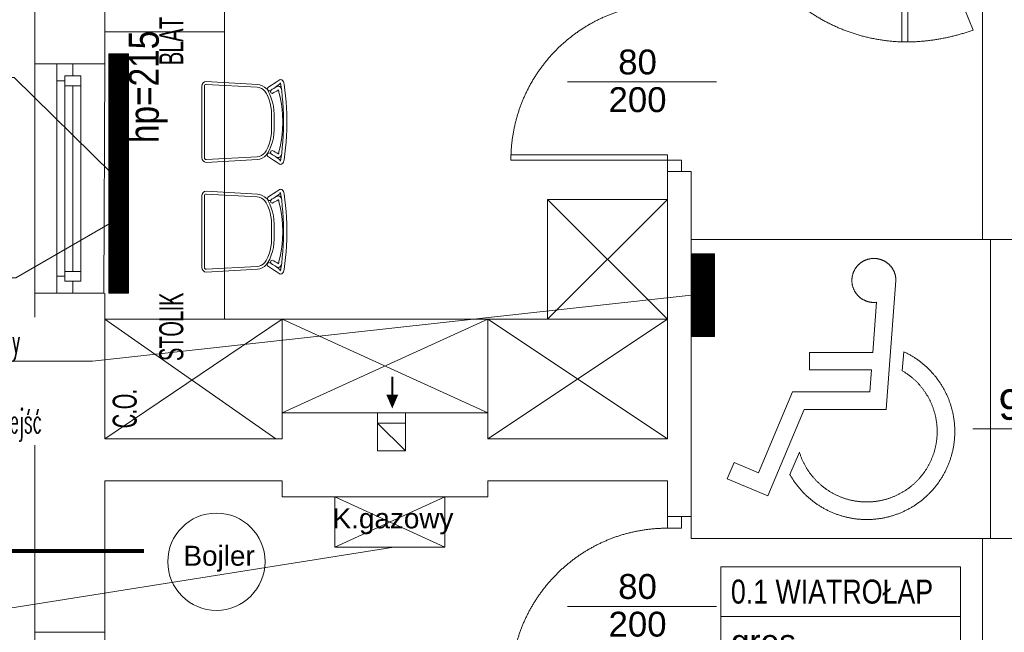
# Model space of a CAD drawing. Header units: millimetres. Extents: x -55054 to 44305, y -132338 to 49528.
# Tile 13 of 72: x 27426 to 32361, y -104030 to -100958. Entities that reach past the tile are written whole.
import ezdxf
from ezdxf import colors
from ezdxf.entities.mleader import LeaderData, LeaderLine
from ezdxf.enums import TextEntityAlignment as Align
from ezdxf.math import Vec2, Vec3

# ---------------------------------------------------------------- set-up
doc = ezdxf.new("R2010")
doc.units = ezdxf.units.MM
doc.header["$LTSCALE"] = 100
doc.linetypes.add('Kosów OSP 27-03-2026_xref$0$DASHED', pattern=[0.75, 0.5, -0.25])
for name, color, linetype, lineweight in [('.HC_CT_ISTN_ZASILANIE', 18, 'CFZ_LINE', 20), ('.WK_WODA_OPIS', 7, 'Continuous', 13), ('.XREF', 251, 'Continuous', 5), ('GL-urzadzenia', 96, 'Continuous', 20), ('Kosów OSP 27-03-2026_xref$0$A-wentyl', 8, 'Continuous', 5), ('Kosów OSP 27-03-2026_xref$0$A_drzwi', 8, 'Continuous', 5), ('Kosów OSP 27-03-2026_xref$0$A_hatch', 8, 'Continuous', 5), ('Kosów OSP 27-03-2026_xref$0$A_meble', 8, 'Continuous', 5), ('Kosów OSP 27-03-2026_xref$0$A_meble kuchnia lazienka', 8, 'Continuous', 5), ('Kosów OSP 27-03-2026_xref$0$A_okno', 8, 'Continuous', 5), ('Kosów OSP 27-03-2026_xref$0$A_opis pom', 8, 'Continuous', 5), ('Kosów OSP 27-03-2026_xref$0$A_opis stolarki', 8, 'Continuous', 5), ('Kosów OSP 27-03-2026_xref$0$A_SC_MUROWANA_DZIAŁOWA', 8, 'Continuous', 5), ('Kosów OSP 27-03-2026_xref$0$A_scianazew', 8, 'Continuous', 5), ('Kosów OSP 27-03-2026_xref$0$IS- GRZEJNIKI', 8, 'Continuous', 5), ('Kosów OSP 27-03-2026_xref$0$opisy 1', 8, 'Continuous', 5)]:
    doc.layers.add(name, color=color, linetype=linetype, lineweight=lineweight)
doc.styles.add('Kosów OSP 27-03-2026_xref$0$dar-styl', font='arial.ttf')
doc.styles.add('Kosów OSP 27-03-2026_xref$0$Standard', font='arial.ttf')
doc.styles.get("Standard").update_dxf_attribs({"font": 'arial.ttf'})
doc.styles.add('WYMIARY', font='romans.shx', dxfattribs={"width": 0.7})
doc.linetypes.add('CFZ_LINE', pattern='A,12.7,-5.08,["CF",Standard,S=2.54,R=0,X=-0.1,Y=-1.27],-12.35', length=30.13)

# ---------------------------------------------------------------- blocks, each defined once
blk = doc.blocks.new('Kosów OSP 27-03-2026_xref$0$mw_niepelnosprawni_symbol_001')
at = {"color": 0, "linetype": 'Kosów OSP 27-03-2026_xref$0$DASHED', "lineweight": 0, "ltscale": 25}
for p, q in [((-75, 75), (-75, -75)), ((75, 75), (-75, 75)), ((75, -75), (75, 75)), ((-22.61, -10.31), (-27.54, 54.43)), ((-15.94, 18.36), (-17.86, 43.48)), ((-30.71, 9.14), (-31.43, 18.7)), ((15.76, 18.36), (-15.94, 18.36)), ((15.76, 18.36), (15.76, 9.54)), ((15.76, 9.54), (-15.27, 9.54)), ((-14.43, -1.49), (-15.27, 9.54)), ((24.24, -1.49), (-14.43, -1.49)), ((41.38, -41.96), (24.24, -1.49)), ((18.4, -10.31), (-22.61, -10.31)), ((36.68, -53.49), (18.4, -10.31)), ((25.58, -42.9), (20.83, -31.68)), ((53.59, -36.86), (41.38, -41.96)), ((57.03, -44.98), (53.59, -36.86)), ((57.03, -44.98), (36.68, -53.49)), ((-75, -75), (75, -75))]:
    blk.add_line(p, q, dxfattribs=at)
for centre, radius, start, end in [((-16.51, 54.43), 11.03, 262.9906, 180), ((-12.92, -21.34), 44.12, 114.819, 330.7514), ((-12.92, -21.34), 35.29, 120.2681, 342.9591)]:
    blk.add_arc(centre, radius, start, end, dxfattribs=at)
blk = doc.blocks.new('*U192')
at = {"color": 0}
for p, q in [((0, -91.5), (-88, -91.5)), ((-88, -94.5), (-88, -91.5)), ((0, -91.5), (0, -94.5)), ((0, -94.5), (-88, -94.5))]:
    blk.add_line(p, q, dxfattribs=at)
for points in [[(8, -6.5), (8, 0), (0, 0), (0, -6.5)], [(8, -101), (8, -94.5), (0, -94.5), (0, -101)]]:
    blk.add_lwpolyline(points, close=True, dxfattribs=at)
at = {"color": 0, "linetype": 'Kosów OSP 27-03-2026_xref$0$DASHED', "ltscale": 15}
blk.add_arc((0, -94.5), 88, 90, 178.0464, dxfattribs=at)
at = {"layer": 'Kosów OSP 27-03-2026_xref$0$A_opis stolarki'}
blk.add_line((-56.09, -50.5), (27.54, -50.5), dxfattribs=at)
at = {"layer": 'Kosów OSP 27-03-2026_xref$0$A_opis stolarki', "ltscale": 0.5, "style": 'Kosów OSP 27-03-2026_xref$0$dar-styl', "text_generation_flag": 2}
blk.add_attdef('ODPORNOŚĆ_OGNIOWA', text='', height=15, rotation=270, dxfattribs=at).set_placement((52.16, -50.5), align=Align.TOP_CENTER)
at = {"layer": 'Kosów OSP 27-03-2026_xref$0$A_opis stolarki', "ltscale": 0.5, "style": 'Kosów OSP 27-03-2026_xref$0$dar-styl'}
blk.add_attdef('SYMBOL_DRZWI1', text='', height=14, dxfattribs=at).set_placement((-16.77, -50.5), align=Align.BOTTOM_CENTER)
blk.add_attdef('SYMBOL_DRZWI2', text='', height=14, dxfattribs=at).set_placement((-16.77, -53.5), align=Align.TOP_CENTER)
blk = doc.blocks.new('*U193')
at = {"color": 0}
for p, q in [((-28.55, -91.5), (-28.55, -94.5)), ((-28.55, -91.5), (59.45, -91.5)), ((-28.55, -94.5), (59.45, -94.5)), ((59.45, -94.5), (59.45, -91.5))]:
    blk.add_line(p, q, dxfattribs=at)
for points in [[(-36.55, -6.5), (-36.55, 0), (-28.55, 0), (-28.55, -6.5)], [(-36.55, -101), (-36.55, -94.5), (-28.55, -94.5), (-28.55, -101)]]:
    blk.add_lwpolyline(points, close=True, dxfattribs=at)
at = {"color": 0, "linetype": 'Kosów OSP 27-03-2026_xref$0$DASHED', "ltscale": 15}
blk.add_arc((-28.55, -94.5), 88, 1.9536, 90, dxfattribs=at)
at = {"layer": 'Kosów OSP 27-03-2026_xref$0$A_opis stolarki'}
blk.add_line((-56.09, -50.5), (27.54, -50.5), dxfattribs=at)
at = {"layer": 'Kosów OSP 27-03-2026_xref$0$A_opis stolarki', "ltscale": 0.5, "style": 'Kosów OSP 27-03-2026_xref$0$dar-styl', "text_generation_flag": 2}
blk.add_attdef('ODPORNOŚĆ_OGNIOWA', text='', height=15, rotation=270, dxfattribs=at).set_placement((27.36, -50.5), align=Align.TOP_CENTER)
at = {"layer": 'Kosów OSP 27-03-2026_xref$0$A_opis stolarki', "ltscale": 0.5, "style": 'Kosów OSP 27-03-2026_xref$0$dar-styl'}
blk.add_attdef('SYMBOL_DRZWI1', text='', height=14, dxfattribs=at).set_placement((-16.77, -50.5), align=Align.BOTTOM_CENTER)
blk.add_attdef('SYMBOL_DRZWI2', text='', height=14, dxfattribs=at).set_placement((-16.77, -53.5), align=Align.TOP_CENTER)
blk = doc.blocks.new('Kosów OSP 27-03-2026_xref$0$A_METKA POM.')
at = {"layer": 'Kosów OSP 27-03-2026_xref$0$A_opis pom'}
blk.add_lwpolyline([(0, 0), (120, 0), (120, -75), (0, -75)], close=True, dxfattribs=at)
for points in [[(0, -25), (120, -25)], [(0, -50), (120, -50)]]:
    blk.add_lwpolyline(points, dxfattribs=at)
at = {"layer": 'Kosów OSP 27-03-2026_xref$0$A_opis pom', "style": 'Kosów OSP 27-03-2026_xref$0$dar-styl'}
for tag, p in [('NAZWA_POM', (5, -6.5)), ('WYKOŃCZENIE', (5, -31.5)), ('POWIERZCHNIA', (5, -56.5))]:
    blk.add_attdef(tag, text='', height=12, dxfattribs=at).set_placement(p, align=Align.TOP_LEFT)
blk = doc.blocks.new('Kosów OSP 27-03-2026_xref$0$krzeslo')
at = {"layer": 'Kosów OSP 27-03-2026_xref$0$A_meble', "lineweight": 5}
for p, q in [((75147.69, 1588.56), (75147.54, 1587.72)), ((75147.54, 1587.72), (75147.54, 1554.06)), ((75148.11, 1589.28), (75147.69, 1588.56)), ((75148.75, 1589.76), (75148.11, 1589.28)), ((75148.72, 1587.72), (75148.78, 1588.06)), ((75148.72, 1554.06), (75148.72, 1587.72)), ((75149.51, 1589.93), (75148.75, 1589.76)), ((75148.78, 1588.06), (75148.95, 1588.34)), ((75148.95, 1588.34), (75149.2, 1588.54)), ((75149.2, 1588.54), (75149.51, 1588.6)), ((75173.64, 1588.6), (75149.51, 1589.93)), ((75149.51, 1588.6), (75173.58, 1587.28)), ((75173.58, 1587.28), (75174.58, 1587.11)), ((75174.81, 1588.41), (75173.64, 1588.6)), ((75174.58, 1587.11), (75175.53, 1586.73)), ((75175.93, 1587.99), (75174.81, 1588.41)), ((75176.95, 1587.33), (75175.93, 1587.99)), ((75177.85, 1586.48), (75176.95, 1587.33)), ((75178.45, 1587.01), (75180.3, 1588.27)), ((75180.3, 1588.27), (75181.3, 1588.89)), ((75181.3, 1588.89), (75182.58, 1589.72)), ((75181.91, 1586.96), (75182.26, 1587.24)), ((75182.12, 1587.07), (75183.1, 1587.62)), ((75182.26, 1587.24), (75183.46, 1588.16)), ((75182.58, 1589.72), (75184, 1590.65)), ((75183.1, 1587.62), (75183.63, 1587.72)), ((75183.46, 1588.16), (75184.55, 1588.98)), ((75183.9, 1587.64), (75183.63, 1587.72)), ((75183.9, 1587.64), (75184.17, 1587.56)), ((75184.12, 1590.74), (75184, 1590.65)), ((75184.12, 1590.74), (75184.37, 1590.82)), ((75184.17, 1587.56), (75184.59, 1587.22)), ((75184.25, 1589.37), (75184.46, 1589.15)), ((75184.65, 1590.89), (75184.37, 1590.82)), ((75184.46, 1589.15), (75184.55, 1588.99)), ((75184.55, 1588.99), (75184.67, 1588.68)), ((75184.59, 1587.22), (75184.93, 1586.76)), ((75184.65, 1590.89), (75184.95, 1590.8)), ((75184.67, 1588.68), (75184.78, 1588.28)), ((75184.78, 1588.28), (75185.11, 1585.67)), ((75184.95, 1590.8), (75185.24, 1590.7)), ((75185.24, 1590.7), (75185.66, 1590.31)), ((75185.66, 1590.31), (75185.94, 1589.83)), ((75185.94, 1589.83), (75186.15, 1589.29)), ((75186.15, 1589.29), (75186.32, 1588.67)), ((75186.32, 1588.67), (75186.67, 1585.9)), ((75175.53, 1586.73), (75176.39, 1586.15)), ((75176.39, 1586.15), (75177.14, 1585.4)), ((75177.14, 1585.4), (75177.76, 1584.51)), ((75177.76, 1584.51), (75178.53, 1582.98)), ((75178.64, 1585.46), (75177.85, 1586.48)), ((75178.53, 1582.98), (75179.16, 1581.37)), ((75179.48, 1583.79), (75178.64, 1585.46)), ((75180.22, 1582.05), (75179.48, 1583.79)), ((75180.17, 1585.95), (75179.71, 1585.57)), ((75180.68, 1586.28), (75180.28, 1586.03)), ((75180.65, 1584.38), (75181.41, 1584.72)), ((75180.68, 1586.28), (75180.75, 1586.33)), ((75180.75, 1586.33), (75181.37, 1586.66)), ((75181.37, 1586.66), (75182.12, 1587.07)), ((75181.41, 1584.72), (75182.06, 1585.07)), ((75182.06, 1585.07), (75182.82, 1585.49)), ((75182.82, 1585.49), (75183.53, 1585.9)), ((75183.3, 1586.02), (75183.46, 1585.97)), ((75183.46, 1585.97), (75183.5, 1585.93)), ((75183.5, 1585.93), (75183.59, 1585.81)), ((75183.59, 1585.81), (75183.71, 1585.53)), ((75183.71, 1585.53), (75183.85, 1585.15)), ((75183.85, 1585.15), (75184.61, 1581.81)), ((75184.93, 1586.76), (75184.99, 1586.62)), ((75185.11, 1585.67), (75185.41, 1582.95)), ((75185.41, 1582.95), (75185.64, 1580.19)), ((75186.67, 1585.9), (75186.97, 1583.14)), ((75186.97, 1583.14), (75187.21, 1580.34)), ((75179.16, 1581.37), (75179.67, 1579.71)), ((75179.67, 1579.71), (75180.04, 1578)), ((75180.04, 1578), (75180.28, 1576.26)), ((75180.8, 1580.23), (75180.22, 1582.05)), ((75181.22, 1578.35), (75180.8, 1580.23)), ((75181.47, 1576.44), (75181.22, 1578.35)), ((75184.61, 1581.81), (75185.19, 1578.26)), ((75185.19, 1578.26), (75185.53, 1574.61)), ((75185.64, 1580.19), (75185.82, 1577.4)), ((75187.21, 1580.34), (75187.39, 1577.5)), ((75180.28, 1576.26), (75180.37, 1574.51)), ((75180.37, 1574.51), (75180.37, 1567.27)), ((75181.55, 1574.51), (75181.47, 1576.44)), ((75181.55, 1567.27), (75181.55, 1574.51)), ((75185.53, 1574.61), (75185.62, 1570.89)), ((75185.82, 1577.4), (75185.92, 1574.59)), ((75185.92, 1574.59), (75185.96, 1571.77)), ((75187.39, 1577.5), (75187.5, 1574.64)), ((75187.5, 1574.64), (75187.53, 1571.78)), ((75185.53, 1567.17), (75185.62, 1570.89)), ((75185.92, 1567.18), (75185.96, 1570.01)), ((75185.96, 1571.77), (75185.96, 1570.01)), ((75187.5, 1567.13), (75187.53, 1570)), ((75187.53, 1571.78), (75187.53, 1570)), ((75180.28, 1565.51), (75180.04, 1563.77)), ((75180.37, 1567.27), (75180.28, 1565.51)), ((75181.22, 1563.42), (75181.47, 1565.34)), ((75181.47, 1565.34), (75181.55, 1567.27)), ((75185.19, 1563.51), (75185.53, 1567.17)), ((75185.64, 1561.58), (75185.82, 1564.37)), ((75185.82, 1564.37), (75185.92, 1567.18)), ((75187.21, 1561.44), (75187.39, 1564.27)), ((75187.39, 1564.27), (75187.5, 1567.13)), ((75179.16, 1560.4), (75178.53, 1558.8)), ((75179.67, 1562.07), (75179.16, 1560.4)), ((75179.48, 1557.98), (75180.22, 1559.73)), ((75180.04, 1563.77), (75179.67, 1562.07)), ((75180.22, 1559.73), (75180.8, 1561.55)), ((75180.8, 1561.55), (75181.22, 1563.42)), ((75183.85, 1556.62), (75184.61, 1559.97)), ((75184.61, 1559.97), (75185.19, 1563.51)), ((75185.41, 1558.83), (75185.64, 1561.58)), ((75186.97, 1558.63), (75187.21, 1561.44)), ((75174.58, 1554.66), (75173.58, 1554.5)), ((75175.53, 1555.04), (75174.58, 1554.66)), ((75176.39, 1555.62), (75175.53, 1555.04)), ((75177.14, 1556.38), (75176.39, 1555.62)), ((75176.95, 1554.44), (75178.25, 1555.39)), ((75177.76, 1557.27), (75177.14, 1556.38)), ((75178.53, 1558.8), (75177.76, 1557.27)), ((75179.48, 1557.98), (75178.25, 1555.39)), ((75178.64, 1554.63), (75180.3, 1553.51)), ((75180.17, 1555.82), (75179.74, 1556.2)), ((75180.68, 1555.49), (75180.28, 1555.74)), ((75180.65, 1557.39), (75181.41, 1557.06)), ((75180.68, 1555.49), (75180.75, 1555.45)), ((75180.75, 1555.45), (75181.37, 1555.12)), ((75181.37, 1555.12), (75182.12, 1554.7)), ((75181.41, 1557.06), (75182.06, 1556.71)), ((75181.91, 1554.82), (75182.26, 1554.54)), ((75182.06, 1556.71), (75182.82, 1556.29)), ((75182.12, 1554.7), (75183.1, 1554.15)), ((75182.82, 1556.29), (75183.53, 1555.88)), ((75183.3, 1555.75), (75183.46, 1555.81)), ((75183.46, 1555.81), (75183.5, 1555.84)), ((75183.5, 1555.84), (75183.59, 1555.97)), ((75183.59, 1555.97), (75183.71, 1556.24)), ((75183.71, 1556.24), (75183.85, 1556.62)), ((75184.59, 1554.55), (75184.93, 1555.01)), ((75184.78, 1553.49), (75185.11, 1556.11)), ((75184.93, 1555.01), (75184.99, 1555.16)), ((75185.11, 1556.11), (75185.41, 1558.83)), ((75186.32, 1553.11), (75186.67, 1555.87)), ((75186.67, 1555.87), (75186.97, 1558.63)), ((75147.54, 1554.06), (75147.69, 1553.21)), ((75147.69, 1553.21), (75148.11, 1552.49)), ((75148.11, 1552.49), (75148.75, 1552.01)), ((75148.78, 1553.72), (75148.72, 1554.06)), ((75148.75, 1552.01), (75149.51, 1551.84)), ((75148.95, 1553.43), (75148.78, 1553.72)), ((75149.2, 1553.24), (75148.95, 1553.43)), ((75149.51, 1553.17), (75149.2, 1553.24)), ((75173.58, 1554.5), (75149.51, 1553.17)), ((75149.51, 1551.84), (75173.64, 1553.17)), ((75173.64, 1553.17), (75174.81, 1553.36)), ((75174.81, 1553.36), (75175.93, 1553.79)), ((75175.93, 1553.79), (75176.95, 1554.44)), ((75180.3, 1553.51), (75181.3, 1552.88)), ((75181.3, 1552.88), (75182.58, 1552.05)), ((75182.26, 1554.54), (75183.46, 1553.61)), ((75182.58, 1552.05), (75184, 1551.12)), ((75183.1, 1554.15), (75183.63, 1554.05)), ((75183.46, 1553.61), (75184.55, 1552.79)), ((75183.9, 1554.13), (75183.63, 1554.05)), ((75183.9, 1554.13), (75184.17, 1554.22)), ((75184.12, 1551.03), (75184, 1551.12)), ((75184.12, 1551.03), (75184.37, 1550.95)), ((75184.17, 1554.22), (75184.59, 1554.55)), ((75184.25, 1552.41), (75184.46, 1552.62)), ((75184.65, 1550.89), (75184.37, 1550.95)), ((75184.46, 1552.62), (75184.55, 1552.78)), ((75184.55, 1552.78), (75184.67, 1553.1)), ((75184.65, 1550.89), (75184.98, 1550.98)), ((75184.67, 1553.1), (75184.78, 1553.49)), ((75185.24, 1551.08), (75184.98, 1550.98)), ((75185.24, 1551.08), (75185.66, 1551.47)), ((75185.66, 1551.47), (75185.94, 1551.95)), ((75185.94, 1551.95), (75186.15, 1552.49)), ((75186.15, 1552.49), (75186.32, 1553.11))]:
    blk.add_line(p, q, dxfattribs=at)
for points in [[(75178.45, 1587.01), (75178.28, 1586.07), (75178.87, 1585.39), (75179.71, 1585.57)], [(75180.28, 1586.03), (75179.86, 1585.43), (75180.03, 1584.69), (75180.65, 1584.38)], [(75179.74, 1556.2), (75178.9, 1556.27), (75178.38, 1555.53), (75178.64, 1554.63)], [(75180.65, 1557.39), (75180.03, 1557.08), (75179.86, 1556.35), (75180.28, 1555.74)]]:
    blk.add_lwpolyline(points, dxfattribs=at)
blk = doc.blocks.new('Kosów OSP 27-03-2026_xref$0$A$C69D56E1C')
at = {"linetype": 'Kosów OSP 27-03-2026_xref$0$DASHED', "ltscale": 50}
for points in [[(-1643.27, -468.46), (-1678.27, -468.46), (-1678.27, -583.46), (-1643.69, -583.46)], [(-1643.27, -753.46), (-1678.27, -753.46), (-1678.27, -868.46), (-1643.27, -868.46)]]:
    blk.add_lwpolyline(points, close=True, dxfattribs=at)
at = {"layer": 'Kosów OSP 27-03-2026_xref$0$A-wentyl'}
for p, q in [((-1506.53, -648.52), (-1506.53, -643.46)), ((-1492.53, -648.52), (-1492.53, -643.46))]:
    blk.add_line(p, q, dxfattribs=at)
at = {"layer": 'Kosów OSP 27-03-2026_xref$0$A-wentyl', "const_width": 1}
blk.add_lwpolyline([(-1499.14, -625.35), (-1499.14, -634.26)], dxfattribs=at)
at = {"layer": 'Kosów OSP 27-03-2026_xref$0$A-wentyl'}
blk.add_lwpolyline([(-1499.14, -634.26, 6, 0, 0), (-1499.14, -641.26, 0, 0, 0)], format="xyseb", dxfattribs=at)
at = {"layer": 'Kosów OSP 27-03-2026_xref$0$A_drzwi', "linetype": 'Kosów OSP 27-03-2026_xref$0$DASHED', "ltscale": 15}
blk.add_lwpolyline([(-1240.77, -369.46), (-1208.03, -451.5, -0.081086), (-1240.77, -457.46, 1.192591)], format="xyb", dxfattribs=at)
at = {"layer": 'Kosów OSP 27-03-2026_xref$0$A_meble'}
blk.add_lwpolyline([(-1527.98, -685.45), (-1472.86, -685.45), (-1472.86, -710.73), (-1527.98, -710.73)], close=True, dxfattribs=at)
blk.add_circle((-1587.28, -718.06), 24.38, dxfattribs=at)
at = {"layer": 'Kosów OSP 27-03-2026_xref$0$A_meble kuchnia lazienka'}
for p, q in [((-1583.27, -192.46), (-1583.27, -596.46)), ((-1643.27, -452.36), (-1583.27, -452.36)), ((-1361.27, -536.46), (-1421.27, -536.46)), ((-1421.27, -596.46), (-1361.27, -536.46)), ((-1421.27, -536.46), (-1361.27, -596.46)), ((-1361.27, -596.46), (-1643.27, -596.46)), ((-1554.27, -596.46), (-1643.27, -656.46)), ((-1643.27, -596.46), (-1557.58, -656.46)), ((-1554.27, -656.46), (-1554.27, -596.46)), ((-1451.27, -596.46), (-1554.27, -643.46)), ((-1554.27, -596.46), (-1451.27, -643.46)), ((-1451.27, -643.46), (-1451.27, -596.46)), ((-1451.27, -596.46), (-1361.27, -656.46)), ((-1451.27, -656.46), (-1361.27, -596.46))]:
    blk.add_line(p, q, dxfattribs=at)
blk.add_lwpolyline([(-1421.27, -596.46), (-1421.27, -536.46)], dxfattribs=at)
at = {"layer": 'Kosów OSP 27-03-2026_xref$0$A_okno'}
for p, q in [((-1667.27, -476.96, 0), (-1667.27, -468.46, 0)), ((-1659.27, -468.46, 0), (-1659.27, -474.46, 0)), ((-1663.27, -476.96, 0), (-1667.27, -476.96, 0)), ((-1667.27, -525.96, -0.02), (-1667.27, -476.96, 0)), ((-1663.27, -474.46, 0), (-1655.27, -474.46, 0)), ((-1663.27, -479.46, 0), (-1663.27, -474.46, 0)), ((-1659.27, -474.46, 0), (-1663.27, -474.46, 0)), ((-1663.27, -474.46, 0), (-1663.27, -525.96, -0.02)), ((-1655.27, -525.96, -0.02), (-1655.27, -474.46, 0)), ((-1655.27, -474.46, 0), (-1655.27, -479.46, 0)), ((-1659.77, -479.46, 0), (-1663.27, -479.46, 0)), ((-1655.27, -479.46, 0), (-1663.27, -479.46, 0)), ((-1659.27, -479.46, 0), (-1659.27, -525.96, -0.02)), ((-1655.27, -479.46, 0), (-1658.77, -479.46, 0)), ((-1667.27, -583.46, -0.05), (-1667.27, -525.96, -0.02)), ((-1663.27, -525.96, -0.02), (-1663.27, -577.46, -0.04)), ((-1659.27, -525.96, -0.02), (-1659.27, -572.46, -0.04)), ((-1655.27, -577.46, -0.05), (-1655.27, -525.96, -0.02)), ((-1663.27, -574.96, -0.04), (-1667.27, -574.96, -0.04)), ((-1663.27, -572.46, -0.04), (-1655.27, -572.46, -0.04)), ((-1655.27, -577.46, -0.04), (-1663.27, -577.46, -0.04)), ((-1659.27, -583.46, -0.04), (-1659.27, -577.46, -0.04))]:
    blk.add_line(p, q, dxfattribs=at)
at = {"layer": 'Kosów OSP 27-03-2026_xref$0$A_opis pom'}
blk.add_lwpolyline([(-1640.66, -548.42), (-1687.88, -575.68), (-1755.83, -575.68)], dxfattribs=at)
at = {"layer": 'Kosów OSP 27-03-2026_xref$0$A_opis pom', "const_width": 2}
blk.add_lwpolyline([(-1951.7, -712.73), (-1623.54, -712.73)], dxfattribs=at)
at = {"layer": 'Kosów OSP 27-03-2026_xref$0$A_SC_MUROWANA_DZIAŁOWA'}
for p, q in [((-1361.27, -522.46), (-1349.27, -522.46)), ((-1178.27, -556.46), (-1203.27, -556.46)), ((-1506.53, -648.52), (-1506.53, -662.52)), ((-1492.53, -648.52), (-1506.53, -648.52)), ((-1506.53, -648.52), (-1492.53, -662.52)), ((-1492.53, -662.52), (-1492.53, -648.52)), ((-1506.53, -662.52), (-1492.53, -662.52)), ((-1554.27, -677.46), (-1554.27, -685.46)), ((-1451.27, -677.46), (-1451.27, -685.46)), ((-1451.27, -685.46), (-1554.27, -685.46)), ((-1178.27, -706.46), (-1203.27, -706.46))]:
    blk.add_line(p, q, dxfattribs=at)
for points in [[(-1203.27, -556.46), (-1203.27, -402.46)], [(-1361.27, -656.46), (-1361.27, -522.46)], [(-1349.27, -695.46), (-1349.27, -522.46)], [(-1554.27, -643.46), (-1554.27, -656.46)], [(-1554.27, -643.46), (-1493.27, -643.46)], [(-1493.27, -643.46), (-1451.27, -643.46)], [(-1451.27, -643.46), (-1451.27, -656.46)], [(-1643.27, -656.46), (-1554.27, -656.46)], [(-1451.27, -656.46), (-1361.27, -656.46)], [(-1643.27, -677.46), (-1554.27, -677.46)], [(-1451.27, -677.46), (-1361.27, -677.46)], [(-1361.27, -695.46), (-1361.27, -677.46)], [(-1361.27, -695.46), (-1349.27, -695.46)], [(-1203.27, -805.46), (-1203.27, -706.46)]]:
    blk.add_lwpolyline(points, dxfattribs=at)
at = {"layer": 'Kosów OSP 27-03-2026_xref$0$A_scianazew'}
for p, q in [((-1678.27, -319.46), (-1678.27, -468.46)), ((-1678.27, -583.46), (-1678.27, -753.46)), ((-1643.27, -583.46), (-1643.27, -656.46))]:
    blk.add_line(p, q, dxfattribs=at)
for points in [[(-1643.27, -402.46), (-1643.27, -468.46)], [(-1643.27, -677.46), (-1643.27, -753.46)]]:
    blk.add_lwpolyline(points, dxfattribs=at)
at = {"layer": 'Kosów OSP 27-03-2026_xref$0$IS- GRZEJNIKI'}
blk.add_lwpolyline([(-1640.66, -574.77), (-1632.66, -574.77), (-1632.66, -474.77), (-1640.66, -474.77)], close=True, dxfattribs=at)
at = {"layer": 'Kosów OSP 27-03-2026_xref$0$A_drzwi', "rotation": 90.0000000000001}
blk.add_blockref('*U192', (-1335.27, -369.46), dxfattribs=at).add_auto_attribs({'SYMBOL_DRZWI1': '90', 'SYMBOL_DRZWI2': '200'})
at = {"layer": 'Kosów OSP 27-03-2026_xref$0$A_drzwi'}
for name, p, xscale, yscale, zscale, values in [('*U192', (-1361.27, -432.46), 0.8910781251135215, 0.8910781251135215, 0.8910781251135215, {'SYMBOL_DRZWI1': '80', 'SYMBOL_DRZWI2': '200'}), ('*U193', (-1147.17, -596.46), 1.089108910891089, 1.089108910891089, 1.089108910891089, {'SYMBOL_DRZWI1': '90+60', 'SYMBOL_DRZWI2': '200'}), ('*U192', (-1361.27, -695.46), 0.8910781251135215, 0.8910781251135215, 0.8910781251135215, {'SYMBOL_DRZWI1': '80', 'SYMBOL_DRZWI2': '200'})]:
    blk.add_blockref(name, p, dxfattribs=dict(at, xscale=xscale, yscale=yscale, zscale=zscale)).add_auto_attribs(values)
at = {"layer": 'Kosów OSP 27-03-2026_xref$0$A_hatch', "ltscale": 12, "xscale": -1}
blk.add_blockref('Kosów OSP 27-03-2026_xref$0$mw_niepelnosprawni_symbol_001', (-1274.27, -631.46), dxfattribs=at)
at = {"layer": 'Kosów OSP 27-03-2026_xref$0$A_meble', "color": 3, "linetype": 'Continuous', "xscale": -1.063360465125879, "yscale": 1.063360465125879, "zscale": 1.063360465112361, "rotation": 179.9999999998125}
for p in [(-81503.45, 1172.86), (-81503.45, 1117.86)]:
    blk.add_blockref('Kosów OSP 27-03-2026_xref$0$krzeslo', p, dxfattribs=at)
at = {"layer": 'Kosów OSP 27-03-2026_xref$0$A_opis pom'}
ref = blk.add_blockref('Kosów OSP 27-03-2026_xref$0$A_METKA POM.', (-1334.43, -720.55, -80), dxfattribs=dict(at, rotation=360))
ref.add_attrib('NAZWA_POM', '0.1 WIATROŁAP', dxfattribs={"height": 12, "style": 'Kosów OSP 27-03-2026_xref$0$dar-styl', "width": 0.8}).set_placement((-1329.43, -727.05, -80), align=Align.TOP_LEFT)
ref.add_attrib('WYKOŃCZENIE', 'gres', dxfattribs={"height": 12, "style": 'Kosów OSP 27-03-2026_xref$0$dar-styl'}).set_placement((-1329.43, -752.05, -80), align=Align.TOP_LEFT)
ref.add_attrib('POWIERZCHNIA', '8,72 m2', dxfattribs={"height": 12, "style": 'Kosów OSP 27-03-2026_xref$0$dar-styl'}).set_placement((-1329.43, -777.05, -80), align=Align.TOP_LEFT)
at = {"layer": 'Kosów OSP 27-03-2026_xref$0$A_opis pom', "insert": (-1631.18, -508.18), "char_height": 15, "width": 119.0753, "attachment_point": 1, "rotation": 90, "style": 'Kosów OSP 27-03-2026_xref$0$Standard'}
blk.add_mtext('{\\W0.8;hp=215}', dxfattribs=at)
at = {"layer": 'Kosów OSP 27-03-2026_xref$0$A_opis pom', "char_height": 10, "width": 119.0753, "attachment_point": 1, "style": 'Kosów OSP 27-03-2026_xref$0$Standard'}
for s, insert in [('K.gazowy', (-1529.05, -691.33, 0.09)), ('Bojler', (-1603.78, -710.06, 0.09))]:
    blk.add_mtext(s, dxfattribs=dict(at, insert=insert))
at = {"layer": 'Kosów OSP 27-03-2026_xref$0$opisy 1', "char_height": 12, "width": 175.6909, "attachment_point": 7, "rotation": 90, "style": 'Kosów OSP 27-03-2026_xref$0$Standard'}
for s, insert in [('\\pt10;{\\W0.60000x;\\T0.95000;BLAT ROBOCZY}', (-1603.75, -469.11)), ('\\pt10;{\\W0.60000x;\\T0.95000;STOLIK}', (-1603.75, -617.44)), ('\\pt10;{\\W0.60000x;\\T0.95000;C.O.}', (-1627.1, -651.17))]:
    blk.add_mtext(s, dxfattribs=dict(at, insert=insert))
blk = doc.blocks.new('Kosów OSP 27-03-2026_xref')
at = {"layer": 'Kosów OSP 27-03-2026_xref$0$A_meble kuchnia lazienka'}
blk.add_blockref('Kosów OSP 27-03-2026_xref$0$A$C69D56E1C', (6868.75, -5828.65), dxfattribs=at)
blk = doc.blocks.new('_None')

msp = doc.modelspace()

# ---------------------------------------------------------------- hatches: boundary and pattern name
at = {"layer": '.HC_CT_ISTN_ZASILANIE', "ltscale": 0.01}
h = msp.add_hatch(dxfattribs=at)
h.set_pattern_fill('ANSI31', color=256, angle=90, style=0)
h.set_pattern_definition([(135, (-100608.9024, -136726.355), (-2.24506403, -2.24506403), [])])
h.paths.add_polyline_path([(30795.9, -102132.6), (30792.4, -102547.5), (30908.7, -102547.5), (30907.8, -102132.6), (30795.9, -102132.6)])

# ---------------------------------------------------------------- linework, layer by layer
for p, q in [((30796.1, -102132.6, -141.5), (30792.4, -102547.5, -141.5)), ((30796.1, -102132.6, -141.5), (30792.4, -102547.5, -141.5)), ((30907.8, -102132.6, -141.5), (30795.9, -102132.6, -141.5)), ((30907.8, -102132.6, -141.5), (30795.9, -102132.6, -141.5)), ((30908.7, -102547.5, -141.5), (30907.8, -102132.6, -141.5)), ((30908.7, -102547.5, -141.5), (30907.8, -102132.6, -141.5)), ((30792.4, -102547.5, -141.5), (30908.7, -102547.5, -141.5)), ((30792.4, -102547.5, -141.5), (30908.7, -102547.5, -141.5))]:
    msp.add_line(p, q, dxfattribs=at)

# ---------------------------------------------------------------- block references
at = {"layer": '.XREF', "xscale": 10, "yscale": 10, "zscale": 10}
msp.add_blockref('Kosów OSP 27-03-2026_xref', (-24402.4, -38209.1, -141.5), dxfattribs=at)

# ---------------------------------------------------------------- next in the draw order: leaders
at = {"layer": '.WK_WODA_OPIS'}
ml = msp.add_multileader_mtext('Standard', dxfattribs=at)
ml.set_content('\\W0.5;Grzejnik panelowy dekoracyjny\\P1200W 1600x410\\Pmodyfikacja istniejących podejść \\P', color=256, style='WYMIARY')
ml.set_leader_properties(linetype='ByLayer', lineweight=-1)
ml.set_arrow_properties(name='NONE')
ml.build(insert=Vec2(0, 0))
ml.multileader.update_dxf_attribs({"text_left_attachment_type": 6, "text_right_attachment_type": 6, "dogleg_length": 86.4, "arrow_head_size": 40})
ctx = ml.context
ctx.base_point, ctx.char_height, ctx.arrow_head_size, ctx.landing_gap_size, ctx.plane_origin = Vec3(26187.9, -102670.9, 524.5), 120, 40, 10, Vec3(-52145206.9, -7113393.3, 524.5)
ctx.left_attachment, ctx.right_attachment = 6, 6
notes = []
notes.append((ctx, [(0, (1, 1, 0), (27791.4, -102670.9, 524.5), (-1, 0), 86.4, [(0, [(30792.4, -102340.1, 524.5)], 0, [])])]))
ctx.mtext.insert, ctx.mtext.line_spacing_style = Vec3(26197.9, -102510.9, 524.5), 2
ctx.mtext.has_bg_fill, ctx.mtext.bg_color, ctx.mtext.bg_scale_factor, ctx.mtext.bg_transparency, ctx.mtext.use_window_bg_color = 1, -1027028792, 1.5, 0, 1
for ctx, leaders in notes:
    for number, flags, end, landing, length, lines in leaders:
        leader = LeaderData()
        leader.index, (leader.has_last_leader_line, leader.has_dogleg_vector, leader.attachment_direction) = number, flags
        leader.last_leader_point, leader.dogleg_vector, leader.dogleg_length = Vec3(end), Vec3(landing), length
        for number, points, colour, breaks in lines:
            line = LeaderLine()
            line.index, line.vertices, line.color, line.breaks = number, Vec3.list(points), colors.encode_raw_color(colour), breaks
            leader.lines.append(line)
        ctx.leaders.append(leader)

# ---------------------------------------------------------------- next in the draw order: linework, layer by layer
at = {"layer": 'GL-urzadzenia', "elevation": -141.5}
msp.add_lwpolyline([(29005.3, -103602.9), (29556.5, -103602.9), (29556.5, -103350.2), (29005.3, -103350.2)], close=True, dxfattribs=at)

# ---------------------------------------------------------------- next in the draw order: leaders
at = {"layer": '.WK_WODA_OPIS'}
ml = msp.add_multileader_mtext('Standard', dxfattribs=at)
ml.set_content('\\W0.5;Montaż nowego grzejnika\\PTyp 22 1200x600\\PNależy przewidzieć kratkę w blacie\\PModyfikacja istniejących podejść', color=256, style='WYMIARY')
ml.set_leader_properties(lineweight=-1)
ml.set_arrow_properties(name='NONE')
ml.build(insert=Vec2(0, 0))
ml.multileader.update_dxf_attribs({"text_left_attachment_type": 6, "text_right_attachment_type": 6, "dogleg_length": 86.4, "arrow_head_size": 40})
ctx = ml.context
ctx.base_point, ctx.char_height, ctx.arrow_head_size, ctx.landing_gap_size, ctx.plane_origin = Vec3(25686.9, -101247.8, 258.5), 120, 40, 10, Vec3(60662.2, -86870.8, 258.5)
ctx.left_attachment, ctx.right_attachment, ctx.text_align_type = 6, 6, 2
notes = []
notes.append((ctx, [(0, (1, 1, 0), (27398.9, -101247.8, 258.5), (-1, 0), 86.4, [(0, [(27888.1, -101730.2, 258.5)], 0, [])])]))
ctx.mtext.insert, ctx.mtext.alignment, ctx.mtext.line_spacing_style, ctx.mtext.flow_direction = Vec3(27302.6, -101087.8, 258.5), 3, 2, 5
ctx.mtext.has_bg_fill, ctx.mtext.bg_color, ctx.mtext.bg_scale_factor, ctx.mtext.bg_transparency, ctx.mtext.use_window_bg_color = 1, -1027028792, 1.5, 0, 1
for ctx, leaders in notes:
    for number, flags, end, landing, length, lines in leaders:
        leader = LeaderData()
        leader.index, (leader.has_last_leader_line, leader.has_dogleg_vector, leader.attachment_direction) = number, flags
        leader.last_leader_point, leader.dogleg_vector, leader.dogleg_length = Vec3(end), Vec3(landing), length
        for number, points, colour, breaks in lines:
            line = LeaderLine()
            line.index, line.vertices, line.color, line.breaks = number, Vec3.list(points), colors.encode_raw_color(colour), breaks
            leader.lines.append(line)
        ctx.leaders.append(leader)

# ---------------------------------------------------------------- next in the draw order: hatches: boundary and pattern name
at = {"layer": '.HC_CT_ISTN_ZASILANIE', "ltscale": 0.01}
h = msp.add_hatch(dxfattribs=at)
h.set_pattern_fill('ANSI31', color=256, angle=180, style=0)
h.set_pattern_definition([(225, (-103661.3467, -136509.0514), (2.24506403, -2.24506403), [])])
h.paths.add_polyline_path([(27972.4, -102330.2), (27972.4, -101130.2), (27872.4, -101130.2), (27872.4, -102330.2)])

# ---------------------------------------------------------------- next in the draw order: linework, layer by layer
at = {"layer": '.HC_CT_ISTN_ZASILANIE', "ltscale": 0.01, "elevation": -141.5}
msp.add_lwpolyline([(27972.4, -102330.2), (27972.4, -101130.2), (27872.4, -101130.2), (27872.4, -102330.2)], close=True, dxfattribs=at)

# ---------------------------------------------------------------- next in the draw order: leaders
at = {"layer": '.WK_WODA_OPIS'}
ml = msp.add_multileader_mtext('Standard', dxfattribs=at)
ml.set_content('\\W0.5;Istniejący kocioł gazowy\\PLogamax plus prod. Buderus\\PGB072-24 V2\\PMoc znam. 22,5kW (80/60%%dC)\\PBez zmian', color=256, style='WYMIARY')
ml.set_leader_properties(linetype='ByLayer', lineweight=-1)
ml.set_arrow_properties(name='NONE')
ml.build(insert=Vec2(0, 0))
ml.multileader.update_dxf_attribs({"text_left_attachment_type": 6, "text_right_attachment_type": 6, "dogleg_length": 86.4, "arrow_head_size": 40})
ctx = ml.context
ctx.base_point, ctx.char_height, ctx.arrow_head_size, ctx.landing_gap_size, ctx.plane_origin = Vec3(25851.8, -103916.3, 524.5), 120, 40, 10, Vec3(-52145832.5, -7114428.7, 524.5)
ctx.left_attachment, ctx.right_attachment = 6, 6
notes = []
notes.append((ctx, [(0, (1, 1, 0), (27335.3, -103916.3, 524.5), (-1, 0), 86.4, [(0, [(29301.5, -103602.9, 524.5)], 0, [])])]))
ctx.mtext.insert, ctx.mtext.line_spacing_style = Vec3(25861.8, -103772.3, 524.5), 2
ctx.mtext.has_bg_fill, ctx.mtext.bg_color, ctx.mtext.bg_scale_factor, ctx.mtext.bg_transparency, ctx.mtext.use_window_bg_color = 1, -1027028792, 1.5, 0, 1
for ctx, leaders in notes:
    for number, flags, end, landing, length, lines in leaders:
        leader = LeaderData()
        leader.index, (leader.has_last_leader_line, leader.has_dogleg_vector, leader.attachment_direction) = number, flags
        leader.last_leader_point, leader.dogleg_vector, leader.dogleg_length = Vec3(end), Vec3(landing), length
        for number, points, colour, breaks in lines:
            line = LeaderLine()
            line.index, line.vertices, line.color, line.breaks = number, Vec3.list(points), colors.encode_raw_color(colour), breaks
            leader.lines.append(line)
        ctx.leaders.append(leader)

# ---------------------------------------------------------------- next in the draw order: linework, layer by layer
at = {"layer": 'GL-urzadzenia'}
for p, q in [((29005.3, -103350.2, -141.5), (29556.5, -103602.9, -141.5)), ((29005.3, -103602.9, -141.5), (29556.5, -103350.2, -141.5))]:
    msp.add_line(p, q, dxfattribs=at)

doc.saveas('drawing.dxf')
